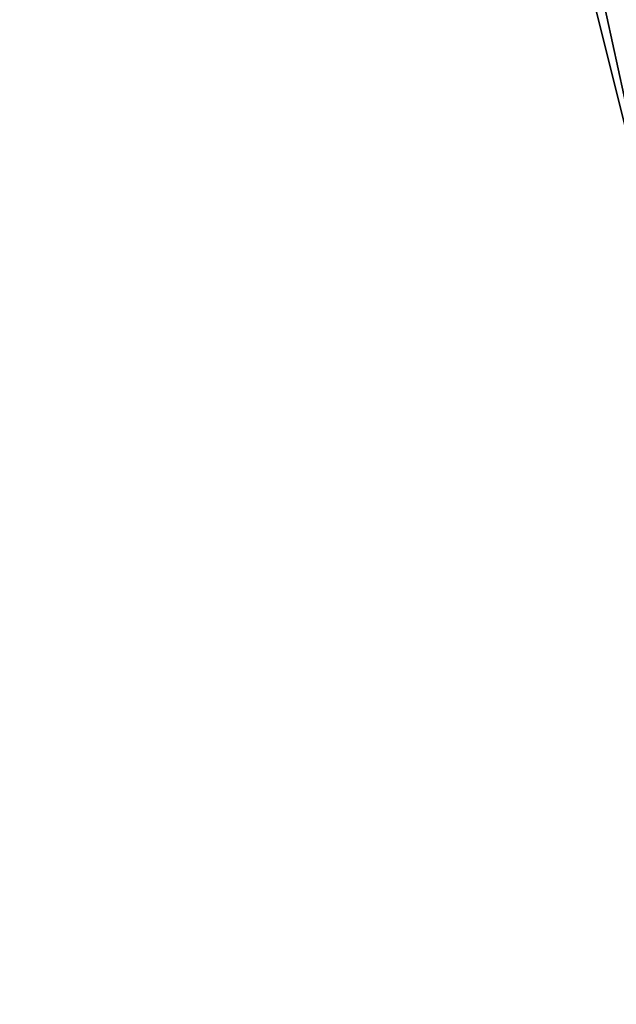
# Model space of a CAD drawing. Header units: feet. Extents: x 2004186 to 2014793, y 836912 to 864902.
# Tile 40 of 234: x 2010783 to 2010817, y 838110 to 838167. Entities that reach past the tile are written whole.
import ezdxf

# ---------------------------------------------------------------- set-up
doc = ezdxf.new("R2010")
doc.units = ezdxf.units.FT
doc.header["$LTSCALE"] = 100
doc.header["$MEASUREMENT"] = 0
doc.layers.add('I-77 SB_MM21-27-Surface-Border', color=7, linetype='Continuous')
doc.layers.add('I-77 SB_MM21-27-Surface-TIN', color=7, linetype='Continuous')

msp = doc.modelspace()

# ---------------------------------------------------------------- linework, layer by layer
at = {"layer": 'I-77 SB_MM21-27-Surface-Border', "color": 3, "linetype": 'ByBlock', "lineweight": -2}
msp.add_polyline3d([(2010837.733610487, 838051.820558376, 347.7178956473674), (2010834.863603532, 838071.616136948, 347.4253043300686), (2010831.204735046, 838091.2786602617, 347.1158899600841), (2010826.756414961, 838110.8116944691, 346.7631347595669), (2010823.886593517, 838130.6061518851, 346.4412176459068), (2010820.227667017, 838150.2690258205, 346.0894100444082), (2010815.385034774, 838169.734815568, 345.7023129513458), (2010811.725926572, 838189.3987876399, 345.3585402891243), (2010808.264285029, 838209.0852396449, 345.0111803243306), (2010804.993967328, 838228.8125310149, 344.6383120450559), (2010801.717548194, 838248.5251186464, 344.2335756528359), (2010798.438956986, 838268.2507208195, 343.8511390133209), (2010795.554841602, 838288.0425746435, 343.4964097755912), (2010792.473445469, 838307.8015603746, 343.1370155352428), (2010790.181174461, 838327.6920056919, 342.7949666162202), (2010787.297091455, 838347.4836647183, 342.4263613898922), (2010785.399530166, 838367.43895447, 342.0827334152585), (2010782.712663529, 838387.2638689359, 341.7142667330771)], dxfattribs=at)
at = {"layer": 'I-77 SB_MM21-27-Surface-TIN', "color": 128, "linetype": 'ByBlock', "lineweight": -2}
for points in [[(2010815.976923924, 838169.8331384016, 345.7231554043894), (2010815.385034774, 838169.734815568, 345.7023129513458), (2010820.227667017, 838150.2690258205, 346.0894100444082)], [(2010817.357983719, 838170.0626483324, 345.7767695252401), (2010815.976923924, 838169.8331384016, 345.7231554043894), (2010820.227667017, 838150.2690258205, 346.0894100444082)]]:
    msp.add_3dface(points, dxfattribs=at)

doc.saveas('drawing.dxf')
